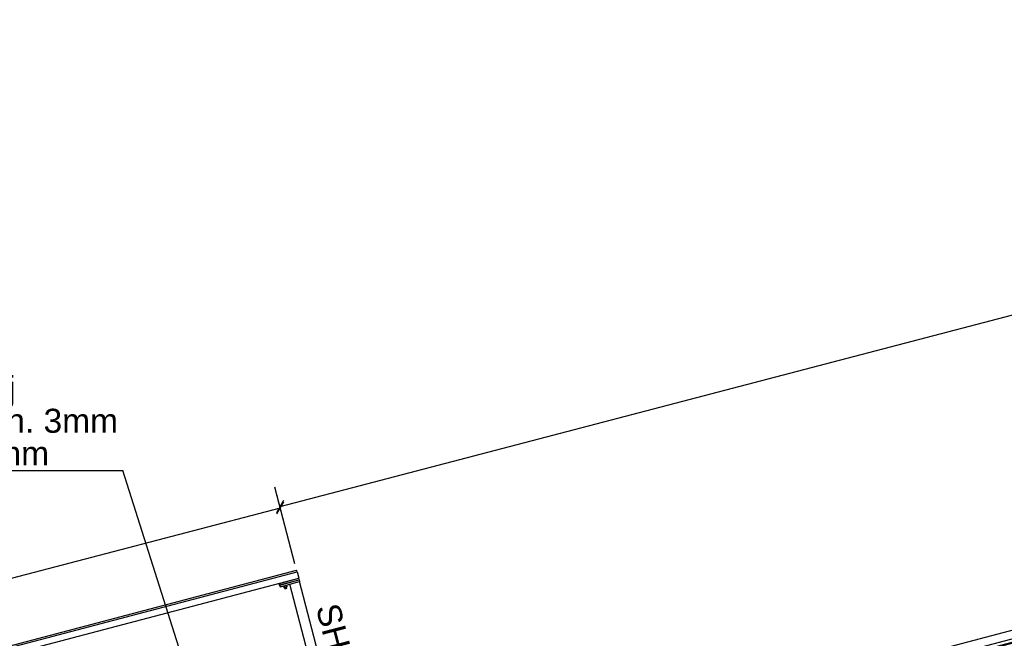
# Model space of a CAD drawing. Header units: millimetres. Extents: x 1838 to 190192, y -28 to 11710.
# Tile 56 of 80: x 103354 to 109236, y 7394 to 11089. Entities that reach past the tile are written whole.
import ezdxf

# ---------------------------------------------------------------- set-up
doc = ezdxf.new("R2010")
doc.units = ezdxf.units.MM
doc.styles.add('Arial', font='ARIAL.TTF', dxfattribs={"height": 0.2})
doc.styles.add('Arial Narrow', font='ARIALN.TTF', dxfattribs={"height": 0.2})

# ---------------------------------------------------------------- blocks, each defined once
blk = doc.blocks.new('Bolt-58372 - 1285')
at = {"color": 7}
for p, q in [((104927.3, 7706.9), (104929.1, 7706.6)), ((104927.3, 7706.9), (104927.3, 7706.9)), ((104929.6, 7700.9), (104928, 7706.8)), ((104930.8, 7697.5), (104928.4, 7706.7)), ((104929.1, 7706.6), (104933.6, 7707.3)), ((104933.6, 7707.3), (104939.4, 7708.6)), ((104936.5, 7697.9), (104934.1, 7707.4)), ((104939.4, 7708.6), (104945.2, 7710.3)), ((104947.1, 7700.7), (104944.7, 7710.2)), ((104945.2, 7710.3), (104949.2, 7711.9)), ((104949.2, 7711.9), (104950.5, 7713)), ((104952, 7703.1), (104949.7, 7712.3)), ((104950.5, 7713), (104950.5, 7713)), ((104930, 7700.9), (104929.6, 7700.9)), ((104930.8, 7697.5), (104936.5, 7697.9)), ((104936.4, 7694.4), (104935.5, 7697.8)), ((104937.6, 7691.1), (104935.9, 7697.9)), ((104936.4, 7694.4), (104936.8, 7694.4)), ((104936.5, 7697.9), (104947.1, 7700.7)), ((104937.6, 7691.1), (104938.6, 7691)), ((104938.6, 7691), (104940.8, 7691.3)), ((104940.8, 7691.3), (104943.7, 7692)), ((104943.7, 7692), (104946.6, 7692.8)), ((104946.6, 7692.8), (104948.6, 7693.6)), ((104947.1, 7700.7), (104952, 7703.1)), ((104949.3, 7694.2), (104947.5, 7700.9)), ((104948.6, 7693.6), (104949.3, 7694.2))]:
    blk.add_line(p, q, dxfattribs=at)
blk = doc.blocks.new('Part-58317 - 1285')
at = {"color": 7}
for p, q in [((105312.7, 6397.5), (104967.5, 7717.5)), ((104968.2, 7717.7), (105026.3, 7733)), ((105313.4, 6397.7), (104968.2, 7717.7)), ((105371.4, 6412.9), (105026.3, 7733)), ((105331.6, 6324.9), (105330.4, 6329.7)), ((105332.4, 6325.1), (105331.1, 6329.9)), ((105390.4, 6340.4), (105389.1, 6345.2))]:
    blk.add_line(p, q, dxfattribs=at)
blk = doc.blocks.new('Part-58321 - 1285')
at = {"color": 7}
for p, q in [((100075.8, 6502.9), (105007.6, 7800.4)), ((100079.2, 6494.1), (105010.9, 7791.6)), ((105010.9, 7791.6), (105007.6, 7800.4)), ((105010.9, 7791.6), (105021, 7753.1)), ((100089.2, 6455.6), (105021, 7753.1)), ((100075.8, 6502.9), (100085.8, 6464.5)), ((100079.2, 6494.1), (100075.8, 6502.9)), ((100086, 6464.2), (100076.7, 6499.7)), ((100076.7, 6499.7), (100079.8, 6491.5)), ((100089.2, 6455.6), (100079.2, 6494.1)), ((100079.8, 6491.5), (100089.1, 6456)), ((100085.8, 6464.5), (100086, 6464.2)), ((100086, 6464.2), (100086.9, 6464.4)), ((100089.1, 6456), (100089.2, 6455.6))]:
    blk.add_line(p, q, dxfattribs=at)
blk = doc.blocks.new('Part-57950 - 1285')
at = {"color": 7}
for p, q in [((110032.4, 7561.6), (108480.1, 7153.2)), ((110096, 7319.9), (110032.4, 7561.6)), ((108543.7, 6911.5), (110096, 7319.9)), ((108543.7, 6911.5), (108480.1, 7153.2)), ((108544, 6911.5), (108480.4, 7153.3))]:
    blk.add_line(p, q, dxfattribs=at)
blk = doc.blocks.new('Part-59917 - 1285')
at = {"color": 7}
for p, q in [((111534.9, 7962.1), (107799.1, 6979.2)), ((111534.9, 7962.1), (111529.9, 7981.4)), ((107797.8, 6984.1), (107794, 6998.6)), ((107797.9, 6984.1), (107794.1, 6998.6)), ((107799.8, 6981.5), (107795.2, 6998.9)), ((107795.3, 6998.9), (107800.3, 6979.6)), ((107799.1, 6979.2), (107798.6, 6981.2)), ((107799.7, 6981.5), (107799.8, 6981.5))]:
    blk.add_line(p, q, dxfattribs=at)
blk = doc.blocks.new('Part-58370 - 1285')
at = {"color": 7}
for p, q in [((104904.1, 7721.8), (104903.9, 7722.4)), ((104904.1, 7721.8), (104907.5, 7713)), ((104904.9, 7722.6), (105021, 7753.1)), ((104907.5, 7713), (104904.9, 7722.6)), ((104907.5, 7713), (105023.5, 7743.5)), ((105023.5, 7743.5), (105021, 7753.1))]:
    blk.add_line(p, q, dxfattribs=at)
blk = doc.blocks.new('Part-58371 - 1285')
at = {"color": 7}
for p, q in [((104906.8, 7711.3), (104904.3, 7720.9)), ((104904.3, 7720.9), (104904.4, 7720.9)), ((104904.3, 7720.9), (104907.7, 7712)), ((104906.8, 7711.3), (104910.2, 7702.4)), ((104907.7, 7712), (105023.7, 7742.6)), ((104907.7, 7712), (104910.2, 7702.4)), ((104910.2, 7702.4), (105026.3, 7733)), ((105023.4, 7743.5), (105023.7, 7742.6)), ((105023.7, 7742.6), (105026.3, 7733))]:
    blk.add_line(p, q, dxfattribs=at)
blk = doc.blocks.new('Part-58838 - 1285')
at = {"color": 7}
for p, q in [((111529.2, 8033), (107794.8, 7050.5)), ((111541.9, 7984.6), (111529.2, 8033)), ((111541.9, 7984.6), (107807.5, 7002.1)), ((107807.5, 7002.1), (107794.8, 7050.5))]:
    blk.add_line(p, q, dxfattribs=at)
blk = doc.blocks.new('StraightDimension-72078 - 1285')
at = {"color": 174}
for p, q in [((104909.1, 8181), (116030.7, 11089.1)), ((104998.3, 7839.9), (104878.7, 8297.1)), ((104930.5, 8217.6), (104887.7, 8144.4))]:
    blk.add_line(p, q, dxfattribs=at)
blk = doc.blocks.new('StraightDimension-72079 - 1285')
at = {"color": 174}
for p, q in [((104998.3, 7839.9), (104880.7, 8289.7)), ((104889.6, 8137), (104932.5, 8210.2)), ((99977.3, 6883.5), (104911, 8173.6)), ((100066.5, 6542.4), (99947, 6999.6)), ((99998.8, 6920.1), (99955.9, 6846.9))]:
    blk.add_line(p, q, dxfattribs=at)
at = {"color": 30, "style": 'Arial Narrow'}
blk.add_text('5100', height=143.16, rotation=14.65626, dxfattribs=at).set_placement((102256.6, 7525.1))
blk = doc.blocks.new('Text-71438 - 1285')
at = {"color": 136}
for p in [(100218.4, 8397), (104454.9, 6870.3)]:
    blk.add_line(p, (103969.8, 8397), dxfattribs=at)
at = {"color": 30, "style": 'Arial'}
for s, p in [('wypełnienie: siatka z linki plecionej', (100248.4, 8817)), ('nierdzewnej AISI 316, średnica min. 3mm', (100248.4, 8622)), ('oczko siatki rombowe ok. 80x140mm', (100248.4, 8427))]:
    blk.add_text(s, height=143.262, dxfattribs=at).set_placement(p)
blk = doc.blocks.new('Mark-61970 - 1285')
at = {"color": 30, "style": 'Arial'}
blk.add_text('SHS60*3', height=143.26, rotation=284.65605, dxfattribs=at).set_placement((105122, 7578.9))

msp = doc.modelspace()

# ---------------------------------------------------------------- block references
for name in ['StraightDimension-72078 - 1285', 'Text-71438 - 1285', 'StraightDimension-72079 - 1285', 'Part-58838 - 1285', 'Part-59917 - 1285', 'Part-58321 - 1285', 'Part-58370 - 1285', 'Part-58371 - 1285', 'Bolt-58372 - 1285', 'Part-58317 - 1285', 'Mark-61970 - 1285', 'Part-57950 - 1285']:
    msp.add_blockref(name, (0, 0))

doc.saveas('drawing.dxf')
